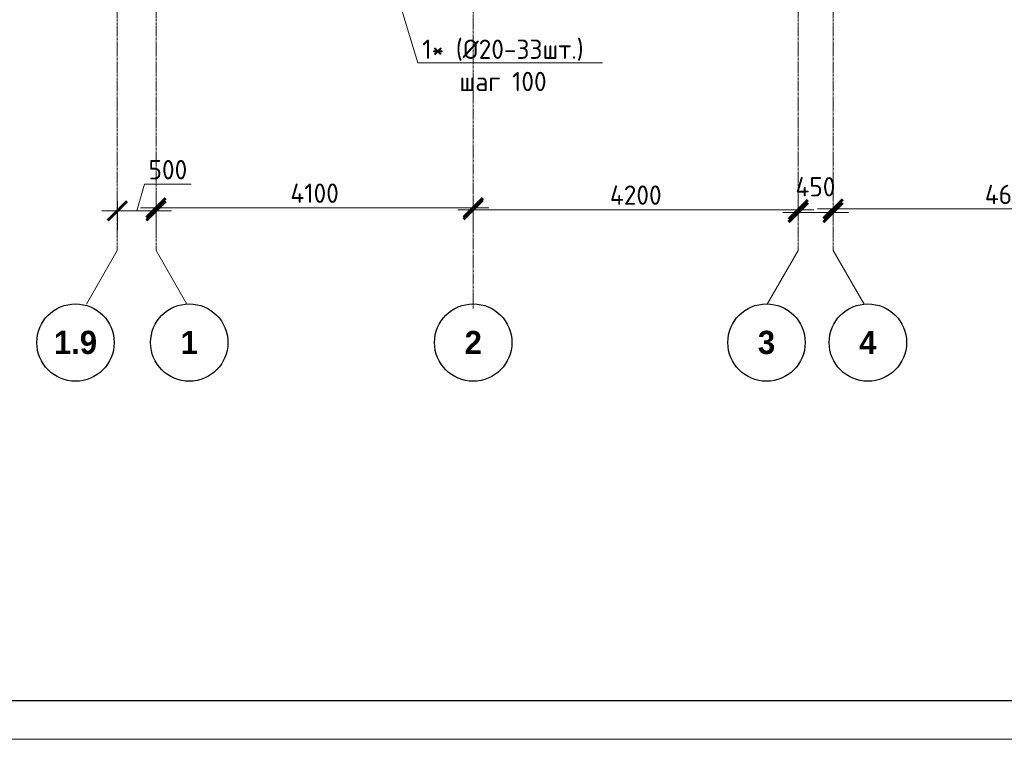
# Model space of a CAD drawing. Header units: millimetres. Extents: x -56135 to 1694203, y -446411 to -23139.
# Tile 119 of 256: x 670502 to 683227, y -140264 to -130958. Entities that reach past the tile are written whole.
import ezdxf
from ezdxf import colors
from ezdxf.entities.mleader import LeaderData, LeaderLine
from ezdxf.math import Vec2, Vec3

# ---------------------------------------------------------------- set-up
doc = ezdxf.new("R2010")
doc.units = ezdxf.units.MM
doc.linetypes.add('______5', pattern=[1100, 800, -100, 100, -100])
doc.linetypes.add('осевая', pattern=[50.8, 31.75, -6.35, 6.35, -6.35])
for name, color, linetype, lineweight in [('Оси', 40, '______5', 18), ('подоснова', 151, 'Continuous', 5), ('РАЗМЕРЫ', 1, 'Continuous', 9), ('ТОНКИЕ', 7, 'Continuous', 9)]:
    doc.layers.add(name, color=color, linetype=linetype, lineweight=lineweight)
doc.layers.add('ТОЛСТЫЕ_ОСНОВНЫЕ', color=6, linetype='Continuous')
doc.styles.add('Century Gothic', font='GOTHIC.TTF')
doc.styles.add('GOST-2.304_Type-B', font='GOST_Common.ttf')
doc.dimstyles.new('СПДС', dxfattribs={"dimscale": 100, "dimtxt": 2.5, "dimasz": 2.5, "dimexe": 1.25, "dimexo": 0, "dimtad": 1, "dimdec": 0, "dimtxsty": 'GOST-2.304_Type-B', "dimblk": 'ARCHTICK', "dimcen": 2.5, "dimdle": 2, "dimadec": 0, "dimazin": 2, "dimtfac": 0.75, "dimtdec": 0, "dimtmove": 1, "dimatfit": 3, "dimfxl": 1, "dimtolj": 1, "dimarcsym": 1})

# ---------------------------------------------------------------- blocks, each defined once
blk = doc.blocks.new('NSY101')
at = {"color": 0, "linetype": 'ByBlock', "lineweight": -2}
blk.add_circle((0, 0), 50, dxfattribs=at)
blk = doc.blocks.new('_ArchTick')
at = {"color": 0, "linetype": 'ByBlock', "const_width": 0.15}
blk.add_lwpolyline([(-0.5, -0.5), (0.5, 0.5)], dxfattribs=at)
blk = doc.blocks.new('*D1003')
at = {"layer": 'DEFPOINTS', "color": 0, "transparency": 16777216}
for p in [(474455, -133625), (473955, -133877), (474455, -133963)]:
    blk.add_point(p, dxfattribs=at)
at = {"layer": 'РАЗМЕРЫ', "color": 0, "lineweight": -2, "transparency": 16777216}
for p, q in [((474205, -133625), (474308, -133281)), ((474308, -133281), (474908, -133281)), ((473955, -133877), (473955, -133500)), ((474455, -133963), (474455, -133500)), ((473755, -133625), (474655, -133625))]:
    blk.add_line(p, q, dxfattribs=at)
at = {"layer": 'РАЗМЕРЫ', "color": 0, "lineweight": -2, "transparency": 16777216, "xscale": 250, "yscale": 250, "zscale": 250, "rotation": 180}
blk.add_blockref('_ArchTick', (473955, -133625), dxfattribs=at)
at = {"layer": 'РАЗМЕРЫ', "color": 0, "lineweight": -2, "transparency": 16777216, "xscale": 250, "yscale": 250, "zscale": 250}
blk.add_blockref('_ArchTick', (474455, -133625), dxfattribs=at)
at = {"layer": 'РАЗМЕРЫ', "color": 0, "transparency": 16777216, "insert": (474608, -133094), "char_height": 250, "attachment_point": 5, "style": 'GOST-2.304_Type-B'}
blk.add_mtext('\\A1;500', dxfattribs=at)
blk = doc.blocks.new('*D1004')
at = {"layer": 'DEFPOINTS', "color": 0, "transparency": 16777216}
for p in [(478555, -133586), (474455, -133963), (478555, -133916)]:
    blk.add_point(p, dxfattribs=at)
at = {"layer": 'РАЗМЕРЫ', "color": 0, "lineweight": -2, "transparency": 16777216}
for p, q in [((474455, -133963), (474455, -133461)), ((478555, -133916), (478555, -133461)), ((474255, -133586), (478755, -133586))]:
    blk.add_line(p, q, dxfattribs=at)
at = {"layer": 'РАЗМЕРЫ', "color": 0, "lineweight": -2, "transparency": 16777216, "xscale": 250, "yscale": 250, "zscale": 250, "rotation": 180}
blk.add_blockref('_ArchTick', (474455, -133586), dxfattribs=at)
at = {"layer": 'РАЗМЕРЫ', "color": 0, "lineweight": -2, "transparency": 16777216, "xscale": 250, "yscale": 250, "zscale": 250}
blk.add_blockref('_ArchTick', (478555, -133586), dxfattribs=at)
at = {"layer": 'РАЗМЕРЫ', "color": 0, "transparency": 16777216, "insert": (476505, -133398), "char_height": 250, "attachment_point": 5, "style": 'GOST-2.304_Type-B'}
blk.add_mtext('\\A1;4100', dxfattribs=at)
blk = doc.blocks.new('*D1005')
at = {"layer": 'DEFPOINTS', "color": 0, "transparency": 16777216}
for p in [(482755, -133611), (482755, -133705), (478555, -133916)]:
    blk.add_point(p, dxfattribs=at)
at = {"layer": 'РАЗМЕРЫ', "color": 0, "lineweight": -2, "transparency": 16777216}
for p, q in [((478355, -133611), (482955, -133611)), ((478555, -133916), (478555, -133486)), ((482755, -133705), (482755, -133486))]:
    blk.add_line(p, q, dxfattribs=at)
at = {"layer": 'РАЗМЕРЫ', "color": 0, "lineweight": -2, "transparency": 16777216, "xscale": 250, "yscale": 250, "zscale": 250, "rotation": 180}
blk.add_blockref('_ArchTick', (478555, -133611), dxfattribs=at)
at = {"layer": 'РАЗМЕРЫ', "color": 0, "lineweight": -2, "transparency": 16777216, "xscale": 250, "yscale": 250, "zscale": 250}
blk.add_blockref('_ArchTick', (482755, -133611), dxfattribs=at)
at = {"layer": 'РАЗМЕРЫ', "color": 0, "transparency": 16777216, "insert": (480655, -133423), "char_height": 250, "attachment_point": 5, "style": 'GOST-2.304_Type-B'}
blk.add_mtext('\\A1;4200', dxfattribs=at)
blk = doc.blocks.new('*D2135')
at = {"layer": 'DEFPOINTS', "color": 0, "transparency": 16777216}
for p in [(483205, -133647), (483205, -133647), (482755, -133742)]:
    blk.add_point(p, dxfattribs=at)
at = {"layer": 'РАЗМЕРЫ', "color": 0, "lineweight": -2, "transparency": 16777216}
for p, q in [((482755, -133742), (482755, -133522)), ((482555, -133647), (483405, -133647)), ((483205, -133647), (483205, -133772))]:
    blk.add_line(p, q, dxfattribs=at)
at = {"layer": 'РАЗМЕРЫ', "color": 0, "lineweight": -2, "transparency": 16777216, "xscale": 250, "yscale": 250, "zscale": 250, "rotation": 180}
blk.add_blockref('_ArchTick', (482755, -133647), dxfattribs=at)
at = {"layer": 'РАЗМЕРЫ', "color": 0, "lineweight": -2, "transparency": 16777216, "xscale": 250, "yscale": 250, "zscale": 250}
blk.add_blockref('_ArchTick', (483205, -133647), dxfattribs=at)
at = {"layer": 'РАЗМЕРЫ', "color": 0, "transparency": 16777216, "insert": (482977, -133315), "char_height": 250, "attachment_point": 5, "style": 'GOST-2.304_Type-B'}
blk.add_mtext('\\A1;450', dxfattribs=at)
blk = doc.blocks.new('*D1006')
at = {"layer": 'DEFPOINTS', "color": 0, "transparency": 16777216}
for p in [(483205, -133602), (487805, -133602), (487805, -133678)]:
    blk.add_point(p, dxfattribs=at)
at = {"layer": 'РАЗМЕРЫ', "color": 0, "lineweight": -2, "transparency": 16777216}
for p, q in [((487805, -133678), (487805, -133477)), ((483005, -133602), (488005, -133602)), ((483205, -133602), (483205, -133727))]:
    blk.add_line(p, q, dxfattribs=at)
at = {"layer": 'РАЗМЕРЫ', "color": 0, "lineweight": -2, "transparency": 16777216, "xscale": 250, "yscale": 250, "zscale": 250, "rotation": 180}
blk.add_blockref('_ArchTick', (483205, -133602), dxfattribs=at)
at = {"layer": 'РАЗМЕРЫ', "color": 0, "lineweight": -2, "transparency": 16777216, "xscale": 250, "yscale": 250, "zscale": 250}
blk.add_blockref('_ArchTick', (487805, -133602), dxfattribs=at)
at = {"layer": 'РАЗМЕРЫ', "color": 0, "transparency": 16777216, "insert": (485505, -133414), "char_height": 250, "attachment_point": 5, "style": 'GOST-2.304_Type-B'}
blk.add_mtext('\\A1;4600', dxfattribs=at)
blk = doc.blocks.new('*U43')
at = {"layer": 'ТОЛСТЫЕ_ОСНОВНЫЕ', "color": 6}
blk.add_lwpolyline([(20, 5), (886, 5), (886, 415), (20, 415)], close=True, dxfattribs=at)
at = {"layer": 'ТОНКИЕ'}
blk.add_lwpolyline([(0, 0), (891, 0), (891, 420), (0, 420)], close=True, dxfattribs=at)
blk = doc.blocks.new('_None')
blk = doc.blocks.new('оси 2.2-2.3')
at = {"layer": 'Оси', "color": 16, "linetype": 'осевая', "lineweight": 0, "transparency": 33554687}
for p, q in [((478554.9, -104267.9), (478554.9, -134893.5)), ((473954.9, -105027.5), (473954.9, -134138.1)), ((474454.9, -105027.5), (474454.9, -134138.1)), ((482754.9, -105027.5), (482754.9, -134138.1)), ((483204.9, -105027.5), (483204.9, -134138.1))]:
    blk.add_line(p, q, dxfattribs=at)
at = {"layer": 'Оси', "color": 16, "linetype": '______5', "lineweight": 0, "transparency": 33554687}
for p, q in [((473954.9, -134138.1), (473518.8, -134893.5)), ((474454.9, -134138.1), (474891.1, -134893.5)), ((482754.9, -134138.1), (482318.8, -134893.5)), ((483204.9, -134138.1), (483641.1, -134893.5))]:
    blk.add_line(p, q, dxfattribs=at)
at = {"layer": 'Оси', "color": 16, "linetype": 'Continuous', "lineweight": 25, "transparency": 33554687, "xscale": 9.999999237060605, "yscale": 9.999999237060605, "zscale": 9.999999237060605}
for p in [(473414.4, -135329.4), (474884.4, -135329.4), (478554.4, -135329.4), (482344.4, -135329.4), (483654.4, -135329.4)]:
    blk.add_blockref('NSY101', p, dxfattribs=at)
at = {"layer": 'Оси', "color": 16, "linetype": 'Continuous', "lineweight": 25, "transparency": 33554687, "char_height": 300, "attachment_point": 5, "style": 'Century Gothic'}
for s, insert, width in [('\\A1;{\\fCentury Gothic|i0|b1;\\H300.000000;\\W1.000000;\\C16;1.9}\\P', (473414.4, -135329.4), 735), ('\\A1;{\\fCentury Gothic|i0|b1;\\H300.000000;\\W1.000000;\\C16;1}\\P', (474884.4, -135329.4), 385), ('\\A1;{\\fCentury Gothic|i0|b1;\\H300.000000;\\W1.000000;\\C16;2}\\P', (478554.4, -135329.4), 385), ('\\A1;{\\fCentury Gothic|i0|b1;\\H300.000000;\\W1.000000;\\C16;3}\\P', (482344.4, -135329.4), 385), ('\\A1;{\\fCentury Gothic|i0|b1;\\H300.000000;\\W1.000000;\\C16;4}\\P', (483654.4, -135329.4), 385)]:
    blk.add_mtext(s, dxfattribs=dict(at, insert=insert, width=width))
at = {"layer": 'РАЗМЕРЫ', "color": 1}
for base, p1, p2, picture, middle in [((474454.9, -133625.1), (473954.9, -133877), (474454.9, -133963), '*D1003', (474370.6, -133093.9)), ((478554.9, -133585.8), (474454.9, -133963), (478554.9, -133916.3), '*D1004', (476504.9, -133398.3)), ((482754.9, -133610.5), (478554.9, -133916.3), (482754.9, -133704.8), '*D1005', (480654.9, -133423)), ((487804.9, -133601.8), (483204.9, -133601.8), (487804.9, -133678.2), '*D1006', (485504.9, -133414.3))]:
    dim = blk.add_linear_dim(base=base, p1=p1, p2=p2, dimstyle='СПДС', dxfattribs=at)
    dim.commit()
    dim.dimension.update_dxf_attribs({"geometry": picture, "text_midpoint": middle})
dim = blk.add_linear_dim(base=(483204.9, -133647.3), p1=(482754.9, -133741.6), p2=(483204.9, -133647.3), dimstyle='СПДС', dxfattribs=at)
dim.commit()
dim.dimension.update_dxf_attribs({"geometry": '*D2135', "text_midpoint": (482977.3, -133502), "dimtype": 160})

msp = doc.modelspace()

# ---------------------------------------------------------------- block references
at = {"xscale": 100, "yscale": 100, "zscale": 100}
msp.add_blockref('*U43', (661089.5, -140263.7), dxfattribs=at)
at = {"layer": 'РАЗМЕРЫ', "color": 1}
msp.add_blockref('оси 2.2-2.3', (197809.4, 196.2), dxfattribs=at)

# ---------------------------------------------------------------- leaders
at = {"layer": 'подоснова', "color": 6, "ltscale": 0.3}
ml = msp.add_multileader_mtext('Standard', dxfattribs=at)
ml.set_content('1* (%%C20-33шт.)\\Pшаг 100', color=6, style='GOST-2.304_Type-B')
ml.set_leader_properties(color=256, linetype='ByLayer', lineweight=15)
ml.set_arrow_properties(name='NONE')
ml.build(insert=Vec2(0, 0))
ml.multileader.update_dxf_attribs({"text_left_attachment_type": 6, "text_right_attachment_type": 6, "dogleg_length": 0.1, "arrow_head_size": 18})
ctx = ml.context
ctx.base_point, ctx.char_height, ctx.arrow_head_size, ctx.landing_gap_size, ctx.plane_origin = Vec3(675649.8, -131515.4, 3.6), 250, 18, 20, Vec3(664617, -129298, 3.6)
ctx.left_attachment, ctx.right_attachment, ctx.text_align_type = 6, 6, 1
notes = []
notes.append((ctx, [(0, (1, 1, 0), (675649.7, -131515.4, 3.6), (1, 0), 0.1, [(0, [(674678.1, -128317.5, 3.6)], 0, [])])]))
ctx.mtext.insert, ctx.mtext.alignment, ctx.mtext.flow_direction = Vec3(676748.3, -131215.4, 3.6), 2, 5
for ctx, leaders in notes:
    for number, flags, end, landing, length, lines in leaders:
        leader = LeaderData()
        leader.index, (leader.has_last_leader_line, leader.has_dogleg_vector, leader.attachment_direction) = number, flags
        leader.last_leader_point, leader.dogleg_vector, leader.dogleg_length = Vec3(end), Vec3(landing), length
        for number, points, colour, breaks in lines:
            line = LeaderLine()
            line.index, line.vertices, line.color, line.breaks = number, Vec3.list(points), colors.encode_raw_color(colour), breaks
            leader.lines.append(line)
        ctx.leaders.append(leader)

doc.saveas('drawing.dxf')
